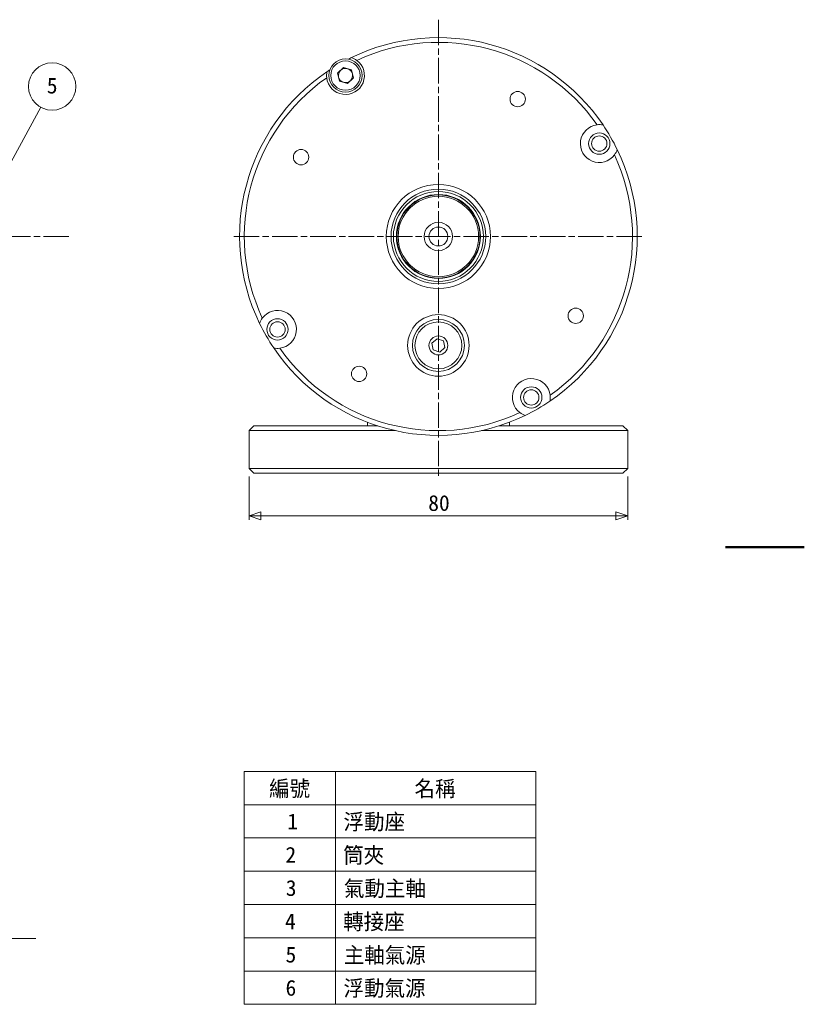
# Model space of a CAD drawing. Header units: millimetres. Extents: x 0 to 495, y 0 to 350.
# Tile 4 of 4: x 329 to 495, y 78 to 286. Entities that reach past the tile are written whole.
import ezdxf

# ---------------------------------------------------------------- set-up
doc = ezdxf.new("R2010")
doc.units = ezdxf.units.MM
doc.header["$LTSCALE"] = 1.666667
doc.linetypes.add('CHAIN', pattern=[0.3543, 0.2362, -0.0295, 0.0591, -0.0295])
doc.layers.get('0').update_dxf_attribs({"lineweight": 18})
for name, color, linetype, lineweight in [('一般', 7, 'Continuous', 9), ('中心線(ISO)', 7, 'CHAIN', 9), ('可見邊線(ISO)', 7, 'Continuous', 9), ('圖框_0', 7, 'Continuous', 50), ('標註(ISO)', 7, 'Continuous', 9), ('符號(ISO)', 7, 'Continuous', 9)]:
    doc.layers.add(name, color=color, linetype=linetype, lineweight=lineweight)
doc.dimstyles.new('標註', dxfattribs={"dimscale": 1.666667, "dimtxt": 2, "dimasz": 1.5, "dimexe": 0.5, "dimexo": 1, "dimgap": 0.5, "dimtad": 1, "dimdec": 3, "dimrnd": 1e-08, "dimdsep": 46, "dimtxsty": 'Standard', "dimblk": 'Filled-1', "dimcen": 0.09, "dimdle": 5, "dimclrd": 3, "dimclre": 3, "dimclrt": 3, "dimazin": 2, "dimtfac": 1, "dimtdec": 3, "dimtmove": 0, "dimatfit": 3, "dimldrblk": 'Filled-1', "dimfxl": 0, "dimtolj": 1, "dimlwd": 9, "dimlwe": 9, "dimarcsym": 0})

# ---------------------------------------------------------------- blocks, each defined once
blk = doc.blocks.new('Borders Default Border')
at = {"layer": '圖框_0', "flags": 128}
blk.add_lwpolyline([(297, 105), (287, 105)], dxfattribs=at)
blk = doc.blocks.new('Filled-1')
at = {"color": 0}
for p, q in [((0, 0), (-1, 0.333)), ((-1, 0.333), (-1, -0.333)), ((-1, 0), (0, 0)), ((-1, -0.333), (0, 0))]:
    blk.add_line(p, q, dxfattribs=at)
at = {"color": 0, "flags": 128}
blk.add_lwpolyline([(-1, -0.333), (0, 0)], dxfattribs=at)
at = {"color": 0}
blk.add_solid([(-1, -0.333), (0, 0), (-1, 0.333), (-1, -0.333)], dxfattribs=at)
blk = doc.blocks.new('*D49')
at = {"layer": 'Defpoints', "color": 0, "linetype": 'Continuous'}
for p in [(377.69, 191.64), (457.69, 191.64), (377.69, 181.64)]:
    blk.add_point(p, dxfattribs=at)
at = {"layer": '標註(ISO)', "color": 3, "linetype": 'Continuous', "lineweight": 9}
for p, q in [((377.69, 189.98), (377.69, 180.81)), ((457.69, 189.98), (457.69, 180.81)), ((455.19, 181.64), (380.19, 181.64))]:
    blk.add_line(p, q, dxfattribs=at)
at = {"layer": '標註(ISO)', "color": 3, "linetype": 'Continuous', "lineweight": 9, "xscale": 2.5, "yscale": 2.5, "zscale": 2.5, "rotation": 180}
blk.add_blockref('Filled-1', (377.69, 181.64), dxfattribs=at)
at = {"layer": '標註(ISO)', "color": 3, "linetype": 'Continuous', "lineweight": 9, "xscale": 2.5, "yscale": 2.5, "zscale": 2.5}
blk.add_blockref('Filled-1', (457.69, 181.64), dxfattribs=at)
at = {"layer": '標註(ISO)', "color": 3, "linetype": 'Continuous', "lineweight": 9, "insert": (415.55, 184.33), "char_height": 3.333, "attachment_point": 4}
blk.add_mtext('\\A1;80', dxfattribs=at)
blk = doc.blocks.new('Balloon6')
at = {"layer": '符號(ISO)', "color": 3, "linetype": 'Continuous', "lineweight": 9}
for p, q in [((193.04, 147.59), (200.23, 160.76)), ((192.6, 147.83), (192.27, 146.19)), ((193.04, 147.59), (192.27, 146.19)), ((192.27, 146.19), (193.48, 147.35)), ((193.48, 147.35), (192.6, 147.83))]:
    blk.add_line(p, q, dxfattribs=at)
at = {"layer": '符號(ISO)', "color": 3, "linetype": 'Continuous', "lineweight": 9, "flags": 128}
blk.add_lwpolyline([(192.6, 147.83), (192.27, 146.19)], dxfattribs=at)
at = {"layer": '符號(ISO)'}
blk.add_circle((201.66, 163.39), 3, dxfattribs=at)
at = {"layer": '符號(ISO)', "color": 3}
blk.add_solid([(192.6, 147.83), (192.27, 146.19), (193.48, 147.35), (192.6, 147.83)], dxfattribs=at)
at = {"layer": '符號(ISO)', "color": 3, "insert": (201.66, 163.49), "char_height": 2, "attachment_point": 5}
blk.add_mtext('5', dxfattribs=at)
blk = doc.blocks.new('Table1')
at = {"layer": '一般'}
for p, q in [((226.01, 76.6), (262.97, 76.6)), ((226.01, 76.6), (226.01, 72.38)), ((237.57, 76.6), (237.57, 72.38)), ((262.97, 76.6), (262.97, 72.38)), ((226.01, 72.38), (262.97, 72.38)), ((226.01, 72.38), (226.01, 47.09)), ((237.57, 72.38), (237.57, 47.09)), ((262.97, 72.38), (262.97, 47.09)), ((226.01, 68.17), (262.97, 68.17)), ((226.01, 63.95), (262.97, 63.95)), ((226.01, 59.74), (262.97, 59.74)), ((226.01, 55.52), (262.97, 55.52)), ((226.01, 51.31), (262.97, 51.31)), ((226.01, 47.09), (262.97, 47.09))]:
    blk.add_line(p, q, dxfattribs=at)
at = {"layer": '一般', "color": 3, "char_height": 2, "attachment_point": 7}
for s, insert in [('編號', (229.16, 73.21)), ('名稱', (247.59, 73.2)), ('1', (231.47, 69.26)), ('浮動座', (238.59, 68.99)), ('2', (231.23, 65.04)), ('筒夾', (238.54, 64.76)), ('3', (231.27, 60.8)), ('氣動主軸', (238.64, 60.54)), ('4', (231.17, 56.61)), ('轉接座', (238.54, 56.34)), ('5', (231.24, 52.36)), ('主軸氣源', (238.62, 52.11)), ('6', (231.24, 48.15)), ('浮動氣源', (238.59, 47.9))]:
    blk.add_mtext(s, dxfattribs=dict(at, insert=insert))

msp = doc.modelspace()

# ---------------------------------------------------------------- linework, layer by layer
at = {"layer": '中心線(ISO)', "linetype": 'CHAIN', "ltscale": 13.688964}
for p, q in [((417.6934, 286.4276), (417.6934, 190.0283)), ((59.4097, 240.6422), (340.1651, 240.6422)), ((460.6906, 240.6422), (374.07, 240.6422)), ((332.6567, 92.4069), (56.3146, 92.4069))]:
    msp.add_line(p, q, dxfattribs=at)
at = {"layer": '可見邊線(ISO)'}
for p, q in [((396.412, 275.1398), (397.6785, 276.3213)), ((396.8019, 273.4522), (396.412, 275.1398)), ((397.6785, 276.3213), (399.335, 275.8152)), ((399.335, 275.8152), (399.7249, 274.1276)), ((398.4584, 272.9461), (396.8019, 273.4522)), ((399.7249, 274.1276), (398.4584, 272.9461)), ((408.9026, 241.8616), (408.9895, 241.9387)), ((408.99, 241.9422), (408.9142, 241.9422)), ((426.4727, 241.9422), (426.3969, 241.9422)), ((426.4843, 241.8616), (426.3974, 241.9387)), ((416.3266, 218.1061), (417.4117, 219.0579)), ((417.4117, 219.0579), (418.7786, 218.594)), ((418.7786, 218.594), (419.0603, 217.1784)), ((416.6083, 216.6905), (416.3266, 218.1061)), ((417.9752, 216.2266), (416.6083, 216.6905)), ((419.0603, 217.1784), (417.9752, 216.2266)), ((378.6934, 200.6422), (377.6934, 199.6422)), ((382.6934, 199.6422), (377.6934, 199.6422)), ((377.6934, 199.6422), (377.6934, 191.6422)), ((378.6934, 200.6422), (382.6934, 200.6422)), ((404.8872, 200.6422), (382.6934, 200.6422)), ((382.6934, 199.6422), (408.583, 199.6422)), ((402.6934, 200.6422), (402.6934, 201.4121)), ((426.8039, 199.6422), (452.6934, 199.6422)), ((452.6934, 200.6422), (430.4997, 200.6422)), ((432.6934, 200.6422), (432.6934, 201.4121)), ((452.6934, 200.6422), (456.6934, 200.6422)), ((457.6934, 199.6422), (452.6934, 199.6422)), ((456.6934, 200.6422), (457.6934, 199.6422)), ((457.6934, 191.6422), (457.6934, 199.6422)), ((377.6934, 191.6422), (382.6934, 191.6422)), ((377.6934, 191.6422), (378.6934, 190.6422)), ((452.6934, 191.6422), (382.6934, 191.6422)), ((452.6934, 191.6422), (457.6934, 191.6422)), ((457.6934, 191.6422), (456.6934, 190.6422)), ((382.6934, 190.6422), (378.6934, 190.6422)), ((382.6934, 190.6422), (452.6934, 190.6422)), ((456.6934, 190.6422), (452.6934, 190.6422))]:
    msp.add_line(p, q, dxfattribs=at)
for centre, radius in [((398.0684, 274.6337), 3.5), ((398.0684, 274.6337), 3.1), ((434.4434, 269.6541), 1.621), ((451.6849, 260.2672), 2.25), ((451.6849, 260.2672), 1.621), ((388.6816, 257.3922), 1.621), ((417.6934, 240.6422), 11), ((417.6934, 240.6422), 10), ((417.6934, 240.6422), 9.5), ((417.6934, 240.6422), 8.875), ((417.6934, 240.6422), 8.775), ((417.6934, 240.6422), 8.5), ((417.6934, 240.6422), 3), ((417.6934, 240.6422), 2), ((446.7053, 223.8922), 1.621), ((383.7019, 221.0172), 2.25), ((383.7019, 221.0172), 1.621), ((417.6934, 217.6422), 6.5), ((417.6934, 217.6422), 5.5), ((417.6934, 217.6422), 4.95), ((417.6934, 217.6422), 2), ((400.9434, 211.6304), 1.621), ((437.3184, 206.6507), 2.25), ((437.3184, 206.6507), 1.621)]:
    msp.add_circle(centre, radius, dxfattribs=at)
for centre, radius, start, end in [((417.6934, 240.6422), 42, 34.099942, 115.900058), ((417.6934, 240.6422), 41, 35.139036, 114.860964), ((398.0684, 274.6337), 4, 186.653063, 53.346937), ((417.6934, 240.6422), 42, 115.900058, 116.944374), ((417.6934, 240.6422), 42, 124.099942, 205.900058), ((417.6934, 240.6422), 42, 123.055626, 124.099942), ((398.0684, 274.6337), 1.5, 133.011064, 193.011064), ((398.0684, 274.6337), 1.5, 73.011064, 133.011064), ((398.0684, 274.6337), 1.5, 13.011064, 73.011064), ((398.0684, 274.6337), 1.5, 313.011064, 13.011064), ((417.6934, 240.6422), 41, 125.139036, 204.860964), ((398.0684, 274.6337), 1.5, 193.011064, 253.011064), ((398.0684, 274.6337), 1.5, 253.011064, 313.011064), ((451.6849, 260.2672), 4, 96.653063, 323.346937), ((417.6934, 240.6422), 42, 25.900058, 34.099942), ((417.6934, 240.6422), 42, 304.099942, 25.900058), ((417.6934, 240.6422), 41, 305.139036, 24.860964), ((417.6934, 240.6422), 8.8, 8.495242, 171.504758), ((417.6934, 240.6422), 8.8, 171.504758, 171.528211), ((417.6934, 240.6422), 8.8, 8.471789, 8.495242), ((383.7019, 221.0172), 4, 276.653063, 143.346937), ((417.6934, 240.6422), 42, 205.900058, 214.099942), ((417.6934, 240.6422), 42, 214.099942, 295.900058), ((417.6934, 240.6422), 41, 215.139036, 294.860964), ((437.3184, 206.6507), 4, 6.653063, 233.346937), ((417.6934, 240.6422), 42, 295.900058, 304.099942)]:
    msp.add_arc(centre, radius, start, end, dxfattribs=at)
for points in [[(400.4563, 277.8428), (400.1254, 278.0891), (399.7489, 278.2882), (399.3477, 278.4236)], [(394.1466, 275.4208), (394.0633, 275.0057), (394.0476, 274.5801), (394.0954, 274.1703)], [(452.472, 264.189), (452.0569, 264.2723), (451.6313, 264.2881), (451.2215, 264.2403)], [(454.894, 257.8794), (455.1403, 258.2103), (455.3395, 258.5868), (455.4749, 258.9879)], [(380.4929, 223.4051), (380.2466, 223.0741), (380.0474, 222.6977), (379.912, 222.2965)], [(382.9149, 217.0954), (383.33, 217.0121), (383.7556, 216.9964), (384.1654, 217.0442)], [(441.2402, 205.8637), (441.3236, 206.2788), (441.3393, 206.7044), (441.2915, 207.1142)], [(434.9306, 203.4417), (435.2615, 203.1954), (435.638, 202.9962), (436.0392, 202.8608)]]:
    msp.add_open_spline(points, degree=3, dxfattribs=at)

# ---------------------------------------------------------------- block references
at = {"xscale": 1.666666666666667, "yscale": 1.666666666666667, "zscale": 1.666666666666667}
for name in ['Borders Default Border', 'Table1']:
    msp.add_blockref(name, (0, 0), dxfattribs=at)
at = {"layer": '符號(ISO)', "xscale": 1.666666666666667, "yscale": 1.666666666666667, "zscale": 1.666666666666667}
msp.add_blockref('Balloon6', (0, 0), dxfattribs=at)

# ---------------------------------------------------------------- dimensions: what is measured, and where the dimension line sits
at = {"layer": '標註(ISO)', "color": 3, "linetype": 'Continuous', "lineweight": 9}
dim = msp.add_linear_dim(base=(377.6934, 181.6422), p1=(457.6934, 191.6422), p2=(377.6934, 191.6422), dimstyle='標註', override={"dimgap": 0.5, "dimdec": 3, "dimtol": 0, "dimlim": 0, "dimtp": 0, "dimtm": 0, "dimtdec": 3, "dimtofl": 0, "dimatfit": 1}, dxfattribs=at)
dim.commit()
dim.dimension.update_dxf_attribs({"geometry": '*D49', "text_midpoint": (417.6934, 181.6422), "dimtype": 160})

doc.saveas('drawing.dxf')
